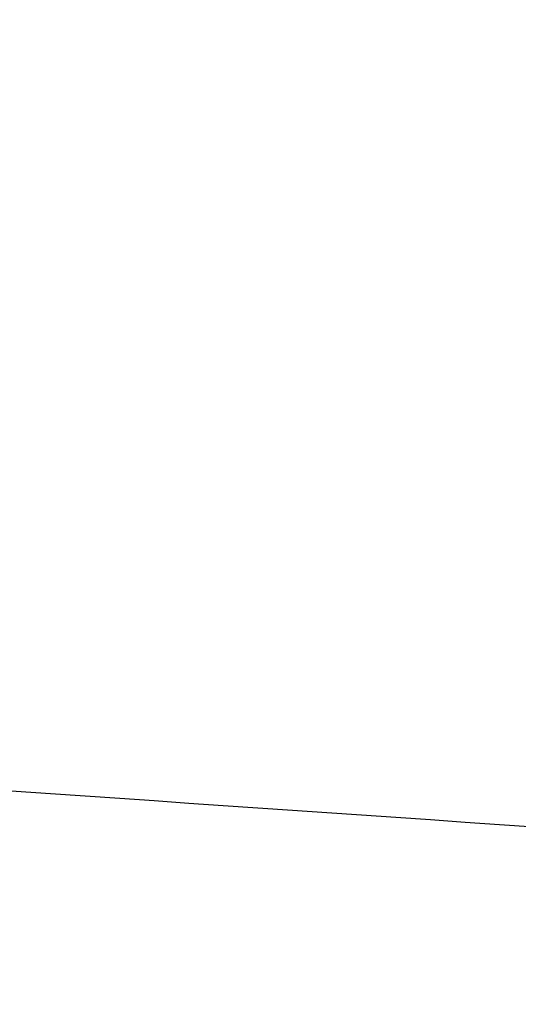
# Model space of a CAD drawing. Header units: millimetres. Extents: x 2083 to 2554, y -1671 to -6.
# Tile 210 of 256: x 2312.1614 to 2312.2105, y -38.0245 to -37.9277. Entities that reach past the tile are written whole.
import ezdxf

# ---------------------------------------------------------------- set-up
doc = ezdxf.new("R2010")
doc.units = ezdxf.units.MM
doc.header["$MEASUREMENT"] = 0
doc.layers.add('Base', color=7, linetype='Continuous', true_color=0x000000)
doc.layers.add('Default', color=7, linetype='Continuous', true_color=0x000000)

# ---------------------------------------------------------------- blocks, each defined once
blk = doc.blocks.new('PRT0008')
at = {"layer": 'Default', "extrusion": (0, 1, 0)}
blk.add_arc((0, 0, -0.715239), 3, 193.923102, 346.077048, dxfattribs=at)
blk = doc.blocks.new('PRT0007')
at = {"layer": 'Default'}
blk.add_open_spline([(-2.499986, -0.000002, -2.706537), (-2.499986, -0.327251, -2.685703), (-2.434918, -0.654371, -2.66487), (-2.184454, -1.259049, -2.623203), (-1.999156, -1.536368, -2.60237), (-1.536358, -1.999168, -2.560703), (-1.25904, -2.184467, -2.53987), (-0.654365, -2.434932, -2.498203), (-0.327247, -2.5, -2.477369), (0.327248, -2.5, -2.435702), (0.654367, -2.434931, -2.414869), (1.259042, -2.184465, -2.373202), (1.53636, -1.999166, -2.352369), (1.999157, -1.536366, -2.310701), (2.184455, -1.259046, -2.289867), (2.434919, -0.654368, -2.248201), (2.499987, -0.327248, -2.227368), (2.499987, 0.000001, -2.206534)], degree=3, knots=[-1, -1, -1, -1, -0.875, -0.875, -0.75, -0.75, -0.625, -0.625, -0.5, -0.5, -0.375, -0.375, -0.25, -0.25, -0.125, -0.125, 0, 0, 0, 0], dxfattribs=at)
for points in [[(1.232151, -2.175376, -6.374545), (1.31429, -2.320392, -6.470767), (1.396428, -2.465408, -6.56699), (1.478566, -2.610424, -6.663212)], [(1.478566, -2.610424, -6.663121), (1.396428, -2.465408, -6.759344), (1.31429, -2.320393, -6.855566), (1.232152, -2.175377, -6.951788)]]:
    blk.add_open_spline(points, degree=3, dxfattribs=at)

msp = doc.modelspace()

# ---------------------------------------------------------------- block references
at = {"layer": 'Base', "extrusion": (0, -0.707107, 0.707107), "rotation": 270}
msp.add_blockref('PRT0007', (2314.615142, 1155.302584, 1214.217243), dxfattribs=at)
at = {"layer": 'Base', "extrusion": (1, 0, 0), "rotation": 225.0000000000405}
msp.add_blockref('PRT0008', (-35.436415, 1669.280998, 2314.615142), dxfattribs=at)

doc.saveas('drawing.dxf')
